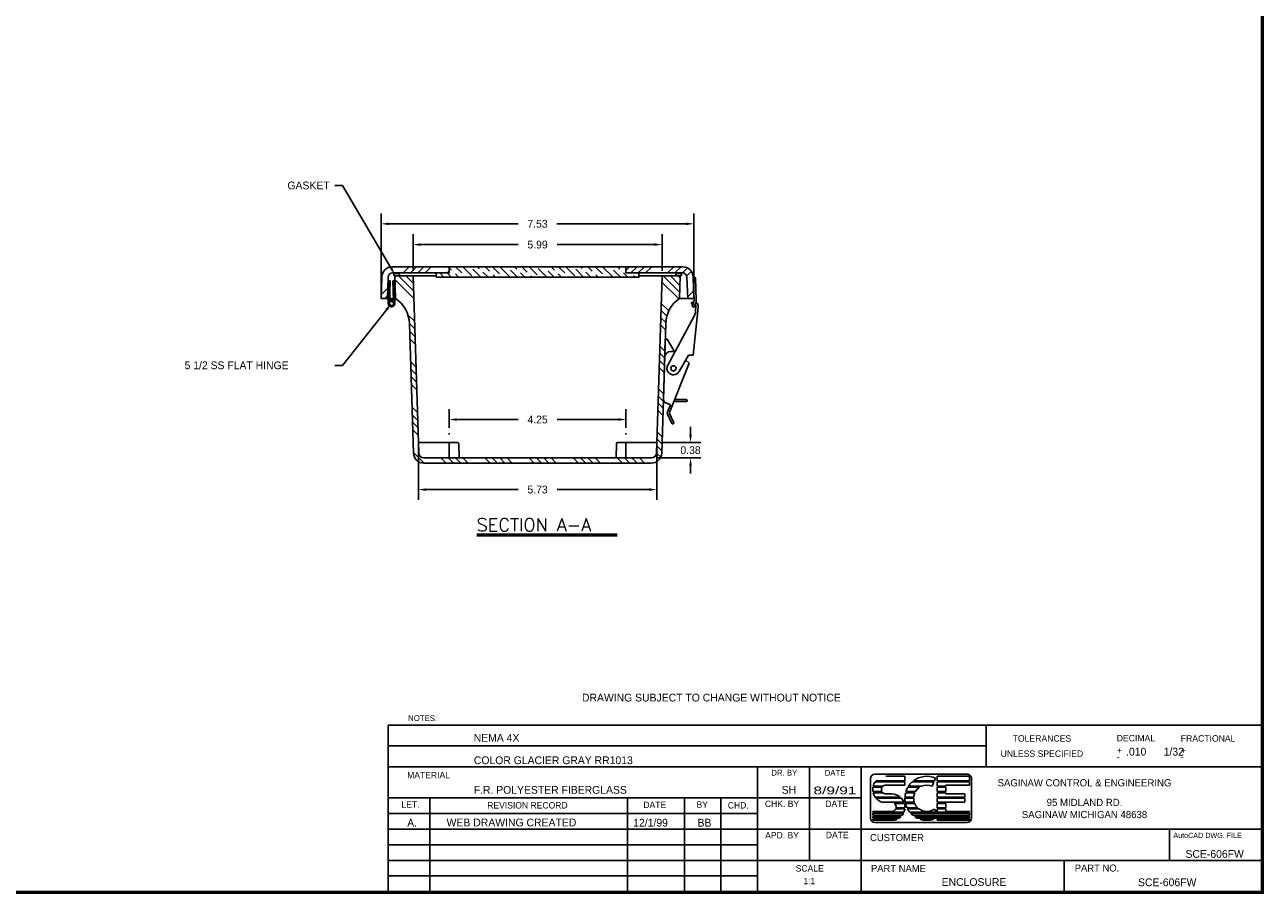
# Model space of a CAD drawing. Extents: x 0 to 64, y 0 to 41.8.
# Tile 3 of 4: x 34.2 to 64, y 0 to 20.9. Entities that reach past the tile are written whole.
import ezdxf
from ezdxf.enums import TextEntityAlignment as Align

# ---------------------------------------------------------------- set-up
doc = ezdxf.new("R2010")
doc.units = 0
doc.header["$LTSCALE"] = 1.5
doc.header["$MEASUREMENT"] = 0
doc.linetypes.add('HIDDEN', pattern=[0.375, 0.25, -0.125])
doc.layers.get('0').update_dxf_attribs({"linetype": 'CONTINUOUS'})
for name, color, linetype in [('DIM', 3, 'CONTINUOUS'), ('HATCH', 4, 'CONTINUOUS'), ('TITLE', 1, 'CONTINUOUS')]:
    doc.layers.add(name, color=color, linetype=linetype)
doc.styles.add('COMPLEX', font='ROMANC')
doc.styles.add('ITALIC', font='txt')
doc.dimstyles.get("Standard").update_dxf_attribs({"dimtxt": 0.18, "dimasz": 0.18, "dimexe": 0.18, "dimexo": 0.0625, "dimgap": 0.09, "dimtad": 0, "dimtih": 1, "dimtoh": 1, "dimdec": 4, "dimzin": 0, "dimdsep": 46, "dimtxsty": 'Standard', "dimcen": 0.09, "dimadec": 0, "dimazin": 0, "dimtfac": 1, "dimtdec": 4, "dimtofl": 0, "dimtmove": 0, "dimatfit": 3, "dimfxl": 1, "dimtolj": 1, "dimtzin": 0, "dimarcsym": 0})

# ---------------------------------------------------------------- blocks, each defined once
blk = doc.blocks.new('SAATX')
for p, q in [((-0.842166, 0.02), (0.842166, 0.02)), ((-0.842166, 0), (0.842166, 0))]:
    blk.add_line(p, q)
at = {"style": 'COMPLEX'}
blk.add_text('SECTION A-A', height=0.156, dxfattribs=at).set_placement((-0.845514, 0.055141))
blk = doc.blocks.new('*X18')
at = {"color": 0}
for p, q in [((43.664852, 12.905707), (43.811852, 13.052707)), ((43.841629, 12.905707), (43.988629, 13.052707)), ((44.018405, 12.905707), (44.165405, 13.052707)), ((44.195182, 12.905707), (44.342182, 13.052707)), ((44.725512, 12.905707), (44.774898, 12.955093)), ((43.140494, 12.381349), (43.29809, 12.538945)), ((43.228629, 12.292707), (43.291693, 12.355771))]:
    blk.add_line(p, q, dxfattribs=at)
blk = doc.blocks.new('*X19')
at = {"color": 0}
for p, q in [((49.024898, 12.962452), (49.115153, 13.052707)), ((49.144929, 12.905707), (49.291929, 13.052707)), ((49.321706, 12.905707), (49.468706, 13.052707)), ((49.498483, 12.905707), (49.645483, 13.052707)), ((50.028813, 12.905707), (50.175813, 13.052707)), ((50.20559, 12.905707), (50.35259, 13.052707)), ((50.382366, 12.905707), (50.504053, 13.027394)), ((50.486614, 12.833178), (50.599353, 12.945917)), ((50.509164, 12.325398), (50.656125, 12.472358)), ((50.65325, 12.292707), (50.662089, 12.301547))]:
    blk.add_line(p, q, dxfattribs=at)
blk = doc.blocks.new('*X21')
at = {"color": 0}
for p, q in [((43.917321, 12.474445), (43.559059, 12.832707)), ((43.911473, 12.65707), (43.735836, 12.832707)), ((50.320091, 12.435636), (49.92302, 12.832707)), ((50.325301, 12.607202), (50.099797, 12.832707)), ((50.330511, 12.778769), (50.276573, 12.832707)), ((43.923169, 12.29182), (43.473415, 12.741574)), ((50.298446, 12.280505), (49.892272, 12.686678)), ((50.008708, 11.863135), (49.870331, 12.001513)), ((50.056321, 11.992299), (49.875816, 12.172804)), ((43.940714, 11.743945), (43.782516, 11.902143)), ((43.946562, 11.561321), (43.819308, 11.688574)), ((49.978804, 11.539486), (49.85936, 11.65893)), ((49.984392, 11.710675), (49.864845, 11.830221)), ((43.95241, 11.378696), (43.825042, 11.506063)), ((43.958258, 11.196071), (43.830776, 11.323553)), ((49.96265, 11.02531), (49.842904, 11.145056)), ((43.975803, 10.648196), (43.847978, 10.776021)), ((49.951881, 10.682526), (49.831934, 10.802473)), ((49.957265, 10.853918), (49.837419, 10.973764)), ((43.981651, 10.465571), (43.853712, 10.59351)), ((49.946496, 10.511134), (49.826449, 10.631181)), ((43.987499, 10.282946), (43.859446, 10.410999)), ((43.993347, 10.100321), (43.86518, 10.228488)), ((49.924957, 9.825566), (49.804507, 9.946016)), ((49.930342, 9.996958), (49.809993, 10.117307)), ((44.010892, 9.552447), (43.882383, 9.680956)), ((49.914188, 9.482782), (49.793537, 9.603433)), ((49.919572, 9.654174), (49.799022, 9.774724)), ((44.01674, 9.369822), (43.888117, 9.498445)), ((44.022589, 9.187197), (43.893851, 9.315935)), ((44.028437, 9.004572), (43.899585, 9.133424)), ((49.898033, 8.968606), (49.777081, 9.089558)), ((49.887264, 8.625822), (49.766111, 8.746976)), ((49.892649, 8.797214), (49.771596, 8.918267)), ((44.169972, 8.332707), (43.916787, 8.585892)), ((44.700302, 8.332707), (44.575302, 8.457707)), ((44.877078, 8.332707), (44.752078, 8.457707)), ((45.053855, 8.332707), (44.928855, 8.457707)), ((45.230632, 8.332707), (45.105632, 8.457707)), ((45.760962, 8.332707), (45.635962, 8.457707)), ((45.937739, 8.332707), (45.812739, 8.457707)), ((46.114515, 8.332707), (45.989515, 8.457707)), ((46.291292, 8.332707), (46.166292, 8.457707)), ((46.821622, 8.332707), (46.696622, 8.457707)), ((46.998399, 8.332707), (46.873399, 8.457707)), ((47.175175, 8.332707), (47.050175, 8.457707)), ((47.351952, 8.332707), (47.226952, 8.457707)), ((47.882282, 8.332707), (47.757282, 8.457707)), ((48.059059, 8.332707), (47.934059, 8.457707)), ((48.235836, 8.332707), (48.110836, 8.457707)), ((48.412612, 8.332707), (48.287612, 8.457707)), ((48.942942, 8.332707), (48.817942, 8.457707)), ((49.119719, 8.332707), (48.994719, 8.457707)), ((49.296496, 8.332707), (49.171496, 8.457707)), ((49.473272, 8.332707), (49.348272, 8.457707)), ((49.861367, 8.474942), (49.760591, 8.575719))]:
    blk.add_line(p, q, dxfattribs=at)
blk = doc.blocks.new('*X22')
at = {"color": 0}
for p, q in [((44.649719, 12.802707), (44.546719, 12.905707)), ((44.826496, 12.802707), (44.723496, 12.905707)), ((44.834989, 12.97099), (44.774898, 13.031081)), ((44.879184, 12.926796), (44.879184, 12.926796)), ((45.003272, 12.802707), (44.923378, 12.882602)), ((45.078057, 12.904699), (44.930049, 13.052707)), ((45.321125, 12.838407), (45.106826, 13.052707)), ((45.122251, 12.860505), (45.122251, 12.860505)), ((45.180049, 12.802707), (45.166446, 12.81631)), ((45.299028, 13.037281), (45.299028, 13.037281)), ((45.533603, 12.802707), (45.343222, 12.993087)), ((45.497902, 13.015184), (45.460379, 13.052707)), ((45.542096, 12.97099), (45.542096, 12.97099)), ((45.710379, 12.802707), (45.58629, 12.926796)), ((45.74097, 12.948893), (45.637156, 13.052707)), ((45.785164, 12.904699), (45.785164, 12.904699)), ((45.984038, 12.882602), (45.813933, 13.052707)), ((45.887156, 12.802707), (45.829358, 12.860505)), ((46.227106, 12.81631), (46.006135, 13.037281)), ((46.028232, 12.838407), (46.028232, 12.838407)), ((46.205009, 13.015184), (46.205009, 13.015184)), ((46.417486, 12.802707), (46.249203, 12.97099)), ((46.403883, 12.993087), (46.344263, 13.052707)), ((46.448077, 12.948893), (46.448077, 12.948893)), ((46.594263, 12.802707), (46.492271, 12.904699)), ((46.64695, 12.926796), (46.521039, 13.052707)), ((46.691145, 12.882602), (46.691145, 12.882602)), ((46.890018, 12.860505), (46.697816, 13.052707)), ((46.771039, 12.802707), (46.735339, 12.838407)), ((47.124593, 12.802707), (46.912116, 13.015184)), ((46.934213, 12.81631), (46.934213, 12.81631)), ((47.066795, 13.037281), (47.05137, 13.052707)), ((47.110989, 12.993087), (47.110989, 12.993087)), ((47.30137, 12.802707), (47.155183, 12.948893)), ((47.309863, 12.97099), (47.228146, 13.052707)), ((47.354057, 12.926796), (47.354057, 12.926796)), ((47.478146, 12.802707), (47.398251, 12.882602)), ((47.552931, 12.904699), (47.404923, 13.052707)), ((47.795999, 12.838407), (47.5817, 13.052707)), ((47.597125, 12.860505), (47.597125, 12.860505)), ((47.654923, 12.802707), (47.641319, 12.81631)), ((47.773902, 13.037281), (47.773902, 13.037281)), ((48.008476, 12.802707), (47.818096, 12.993087)), ((47.972776, 13.015184), (47.935253, 13.052707)), ((48.01697, 12.97099), (48.01697, 12.97099)), ((48.185253, 12.802707), (48.061164, 12.926796)), ((48.215844, 12.948893), (48.11203, 13.052707)), ((48.260038, 12.904699), (48.260038, 12.904699)), ((48.458912, 12.882602), (48.288806, 13.052707)), ((48.36203, 12.802707), (48.304232, 12.860505)), ((48.70198, 12.81631), (48.481009, 13.037281)), ((48.503106, 12.838407), (48.503106, 12.838407)), ((48.679882, 13.015184), (48.679882, 13.015184)), ((48.89236, 12.802707), (48.724077, 12.97099)), ((48.878756, 12.993087), (48.819136, 13.052707)), ((48.92295, 12.948893), (48.92295, 12.948893)), ((49.069136, 12.802707), (48.967145, 12.904699)), ((49.024898, 13.023722), (48.995913, 13.052707)), ((49.166018, 12.882602), (49.166018, 12.882602)), ((49.245913, 12.802707), (49.210213, 12.838407)), ((49.337398, 12.887999), (49.31969, 12.905707))]:
    blk.add_line(p, q, dxfattribs=at)
blk = doc.blocks.new('SCE')
at = {"color": 0}
for p, q in [((7.043, 2.492), (7.966, 2.492)), ((6.999, 2.053), (6.999, 2.448)), ((7.023, 2.36), (7.115, 2.36)), ((7.124, 2.371), (7.025, 2.371)), ((7.045, 2.414), (7.343, 2.414)), ((7.343, 2.425), (7.053, 2.425)), ((7.153, 2.47), (7.343, 2.47)), ((7.153, 2.47), (7.343, 2.47)), ((7.343, 2.382), (7.153, 2.382)), ((7.343, 2.47), (7.343, 2.425)), ((7.343, 2.414), (7.343, 2.382)), ((7.373, 2.36), (7.49, 2.36)), ((7.51, 2.371), (7.379, 2.371)), ((7.416, 2.414), (7.634, 2.414)), ((7.639, 2.425), (7.429, 2.425)), ((7.616, 2.371), (7.634, 2.414)), ((7.639, 2.425), (7.65, 2.452)), ((7.666, 2.425), (7.666, 2.47)), ((7.666, 2.47), (7.988, 2.47)), ((7.666, 2.47), (7.988, 2.47)), ((7.988, 2.425), (7.666, 2.425)), ((7.666, 2.414), (7.988, 2.414)), ((7.666, 2.371), (7.666, 2.414)), ((7.754, 2.371), (7.666, 2.371)), ((7.666, 2.36), (7.754, 2.36)), ((7.666, 2.317), (7.666, 2.36)), ((7.754, 2.382), (7.754, 2.371)), ((7.988, 2.382), (7.754, 2.382)), ((7.754, 2.36), (7.754, 2.317)), ((7.988, 2.47), (7.988, 2.425)), ((7.988, 2.414), (7.988, 2.382)), ((8.01, 2.448), (8.01, 2.053)), ((7.114, 2.317), (7.023, 2.317)), ((7.025, 2.306), (7.123, 2.306)), ((7.296, 2.263), (7.044, 2.263)), ((7.153, 2.294), (7.212, 2.294)), ((7.432, 2.263), (7.344, 2.263)), ((7.351, 2.306), (7.444, 2.306)), ((7.449, 2.317), (7.354, 2.317)), ((7.754, 2.317), (7.666, 2.317)), ((7.666, 2.306), (7.754, 2.306)), ((7.666, 2.263), (7.666, 2.306)), ((7.944, 2.263), (7.666, 2.263)), ((7.666, 2.21), (7.666, 2.252)), ((7.754, 2.306), (7.754, 2.294)), ((7.754, 2.294), (7.944, 2.294)), ((7.944, 2.294), (7.944, 2.263)), ((7.944, 2.252), (7.944, 2.21)), ((7.021, 2.112), (7.021, 2.119)), ((7.021, 2.119), (7.212, 2.119)), ((7.333, 2.112), (7.021, 2.112)), ((7.335, 2.21), (7.124, 2.21)), ((7.236, 2.199), (7.338, 2.199)), ((7.252, 2.145), (7.342, 2.145)), ((7.255, 2.156), (7.343, 2.156)), ((7.438, 2.21), (7.347, 2.21)), ((7.35, 2.199), (7.442, 2.199)), ((7.365, 2.156), (7.471, 2.156)), ((7.37, 2.145), (7.484, 2.145)), ((7.66, 2.112), (7.392, 2.112)), ((7.639, 2.143), (7.66, 2.112)), ((7.944, 2.21), (7.666, 2.21)), ((7.666, 2.199), (7.754, 2.199)), ((7.666, 2.156), (7.666, 2.199)), ((7.666, 2.156), (7.754, 2.156)), ((7.666, 2.145), (7.754, 2.145)), ((7.666, 2.112), (7.666, 2.145)), ((7.988, 2.112), (7.666, 2.112)), ((7.754, 2.199), (7.754, 2.156)), ((7.754, 2.145), (7.754, 2.119)), ((7.754, 2.119), (7.988, 2.119)), ((7.988, 2.119), (7.988, 2.112)), ((7.021, 2.101), (7.328, 2.101)), ((7.021, 2.08), (7.021, 2.101)), ((7.021, 2.08), (7.314, 2.08)), ((7.021, 2.069), (7.304, 2.069)), ((7.021, 2.052), (7.021, 2.069)), ((7.284, 2.052), (7.021, 2.052)), ((7.021, 2.042), (7.264, 2.042)), ((7.021, 2.031), (7.021, 2.042)), ((7.021, 2.031), (7.212, 2.031)), ((7.966, 2.009), (7.043, 2.009)), ((7.402, 2.101), (7.988, 2.101)), ((7.425, 2.08), (7.988, 2.08)), ((7.44, 2.069), (7.988, 2.069)), ((7.659, 2.052), (7.468, 2.052)), ((7.495, 2.042), (7.631, 2.042)), ((7.666, 2.052), (7.666, 2.056)), ((7.988, 2.052), (7.666, 2.052)), ((7.666, 2.042), (7.988, 2.042)), ((7.666, 2.031), (7.666, 2.042)), ((7.666, 2.031), (7.988, 2.031)), ((7.988, 2.031), (7.666, 2.031)), ((7.988, 2.101), (7.988, 2.08)), ((7.988, 2.069), (7.988, 2.052)), ((7.988, 2.042), (7.988, 2.031))]:
    blk.add_line(p, q, dxfattribs=at)
for p, q in [((7.308, 2.252), (7.053, 2.252)), ((7.431, 2.252), (7.343, 2.252)), ((7.944, 2.252), (7.666, 2.252))]:
    blk.add_line(p, q)
for centre, radius, start, end in [((7.043, 2.448), 0.0439, 90, 180), ((7.966, 2.448), 0.0438, 359.875, 90.125), ((7.153, 2.338), 0.132, 170.4834, 189.2069), ((7.153, 2.338), 0.132, 145.017, 165.6408), ((7.153, 2.338), 0.0439, 150.2643, 208.6854), ((7.153, 2.338), 0.0439, 90, 131.9267), ((7.563, 2.25), 0.22, 150.0529, 162.302), ((7.563, 2.25), 0.22, 131.9267, 146.7153), ((7.563, 2.25), 0.22, 66.597, 127.4768), ((7.563, 2.25), 0.132, 123.6953, 149.5579), ((7.563, 2.25), 0.132, 66.597, 113.8416), ((7.153, 2.338), 0.132, 194.044, 214.6109), ((7.153, 2.338), 0.132, 220.5919, 257.4219), ((7.153, 2.338), 0.0439, 226.719, 270.0548), ((7.212, 2.162), 0.132, 49.9367, 90), ((7.212, 2.162), 0.132, 20.9365, 43.0524), ((7.563, 2.25), 0.22, 179.45, 190.6961), ((7.563, 2.25), 0.22, 165.262, 176.6061), ((7.563, 2.25), 0.132, 179.0832, 198.0191), ((7.563, 2.25), 0.132, 154.9126, 174.3376), ((7.212, 2.162), 0.0439, 270, 336.4218), ((7.212, 2.162), 0.0439, 351.2572, 55.4872), ((7.212, 2.162), 0.132, 337.5837, 352.3377), ((7.212, 2.162), 0.132, 357.0958, 15.9422), ((7.563, 2.25), 0.22, 193.6034, 205.4929), ((7.563, 2.25), 0.22, 208.6854, 218.9616), ((7.563, 2.25), 0.132, 203.079, 225.8348), ((7.563, 2.25), 0.132, 233.1301, 305.1115), ((7.043, 2.053), 0.0439, 180, 270), ((7.212, 2.162), 0.132, 270, 293.4607), ((7.212, 2.162), 0.132, 303.4189, 314.6021), ((7.212, 2.162), 0.132, 320.999, 332.3545), ((7.563, 2.25), 0.22, 222.7187, 231.0414), ((7.563, 2.25), 0.22, 235.8122, 244.2634), ((7.563, 2.25), 0.22, 251.8787, 288.1213), ((7.563, 2.25), 0.22, 295.7366, 297.8527), ((7.966, 2.053), 0.0439, 270, 0)]:
    blk.add_arc(centre, radius, start, end, dxfattribs=at)
blk.add_solid([(7.098, 2.458), (7.152, 2.47), (7.054, 2.425), (7.098, 2.458)], dxfattribs=at)
blk = doc.blocks.new('Stahlin-SCE-Title')
at = {"layer": 'TITLE', "xscale": 6.008962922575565, "yscale": 6.008962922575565, "zscale": 6.008962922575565}
blk.add_blockref('SCE', (66.746, -8.952), dxfattribs=at)
at = {"layer": 'TITLE'}
for s, p in [('SAGINAW CONTROL & ENGINEERING', (121.669, 5.286)), ('95 MIDLAND RD.', (121.669, 4.107)), ('SAGINAW MICHIGAN 48638', (121.669, 3.378))]:
    blk.add_text(s, height=0.43147, dxfattribs=at).set_placement(p, align=Align.CENTER)
blk = doc.blocks.new('*D51')
at = {"layer": 'DIM', "color": 0, "lineweight": -2, "transparency": 16777216}
for p, q in [((44.425, 11.186), (44.425, 11.636)), ((48.675, 11.186), (48.675, 11.636)), ((44.612, 11.386), (46.082, 11.386)), ((48.488, 11.386), (47.018, 11.386))]:
    blk.add_line(p, q, dxfattribs=at)
at = {"layer": 'DIM', "color": 0, "transparency": 16777216}
for points in [[(44.612, 11.417), (44.612, 11.355), (44.425, 11.386)], [(48.488, 11.417), (48.488, 11.355), (48.675, 11.386)]]:
    blk.add_solid(points, dxfattribs=at)
at = {"layer": 'DIM', "color": 0, "transparency": 16777216, "insert": (46.55, 11.386), "char_height": 0.187, "attachment_point": 5}
blk.add_mtext('\\A1;4.25', dxfattribs=at)
blk = doc.blocks.new('*D54')
at = {"layer": 'DIM', "color": 0, "lineweight": -2, "transparency": 16777216}
for p, q in [((50.228, 11.024), (50.228, 11.211)), ((49.542, 10.837), (50.478, 10.837)), ((49.41, 10.462), (50.478, 10.462)), ((50.228, 10.275), (50.228, 10.088))]:
    blk.add_line(p, q, dxfattribs=at)
at = {"layer": 'DIM', "color": 0, "transparency": 16777216}
for points in [[(50.197, 11.024), (50.26, 11.024), (50.228, 10.837)], [(50.197, 10.275), (50.26, 10.275), (50.228, 10.462)]]:
    blk.add_solid(points, dxfattribs=at)
at = {"layer": 'DIM', "color": 0, "transparency": 16777216, "insert": (50.228, 10.649), "char_height": 0.187, "attachment_point": 5}
blk.add_mtext('\\A1;0.38', dxfattribs=at)
blk = doc.blocks.new('*D59')
at = {"layer": 'DIM', "color": 0, "lineweight": -2, "transparency": 16777216}
for p, q in [((43.683, 10.712), (43.683, 9.452)), ((49.417, 10.712), (49.417, 9.452)), ((43.87, 9.702), (46.082, 9.702)), ((49.23, 9.702), (47.018, 9.702))]:
    blk.add_line(p, q, dxfattribs=at)
at = {"layer": 'DIM', "color": 0, "transparency": 16777216}
for points in [[(43.87, 9.733), (43.87, 9.671), (43.683, 9.702)], [(49.23, 9.733), (49.23, 9.671), (49.417, 9.702)]]:
    blk.add_solid(points, dxfattribs=at)
at = {"layer": 'DIM', "color": 0, "transparency": 16777216, "insert": (46.55, 9.702), "char_height": 0.187, "attachment_point": 5}
blk.add_mtext('\\A1;5.73', dxfattribs=at)
blk = doc.blocks.new('*D60')
at = {"layer": 'DIM', "color": 0, "lineweight": -2, "transparency": 16777216}
for p, q in [((43.555, 14.962), (43.555, 15.841)), ((49.546, 14.962), (49.546, 15.841)), ((43.742, 15.591), (46.082, 15.591)), ((49.359, 15.591), (47.018, 15.591))]:
    blk.add_line(p, q, dxfattribs=at)
at = {"layer": 'DIM', "color": 0, "transparency": 16777216}
for points in [[(43.742, 15.622), (43.742, 15.56), (43.555, 15.591)], [(49.359, 15.622), (49.359, 15.56), (49.546, 15.591)]]:
    blk.add_solid(points, dxfattribs=at)
at = {"layer": 'DIM', "color": 0, "transparency": 16777216, "insert": (46.55, 15.591), "char_height": 0.187, "attachment_point": 5}
blk.add_mtext('\\A1;5.99', dxfattribs=at)
blk = doc.blocks.new('*D61')
at = {"layer": 'DIM', "color": 0, "lineweight": -2, "transparency": 16777216}
for p, q in [((42.786, 14.422), (42.786, 16.34)), ((42.973, 16.09), (46.081, 16.09)), ((50.124, 16.09), (47.017, 16.09)), ((50.311, 14.422), (50.311, 16.34))]:
    blk.add_line(p, q, dxfattribs=at)
at = {"layer": 'DIM', "color": 0, "transparency": 16777216}
for points in [[(42.973, 16.121), (42.973, 16.059), (42.786, 16.09)], [(50.124, 16.121), (50.124, 16.059), (50.311, 16.09)]]:
    blk.add_solid(points, dxfattribs=at)
at = {"layer": 'DIM', "color": 0, "transparency": 16777216, "insert": (46.549, 16.09), "char_height": 0.187, "attachment_point": 5}
blk.add_mtext('\\A1;7.53', dxfattribs=at)

msp = doc.modelspace()

# ---------------------------------------------------------------- linework, layer by layer
for p, q in [((42.974538, 14.721606), (42.955647, 14.176668)), ((42.974538, 14.721606), (43.006557, 14.721606)), ((43.006557, 14.721606), (42.987666, 14.176668)), ((43.067722, 14.721606), (43.084476, 14.24183)), ((43.067722, 14.721606), (43.099741, 14.721606)), ((43.099741, 14.721606), (43.118771, 14.176668)), ((43.554789, 14.836968), (44.111339, 14.836968)), ((48.986339, 14.836968), (49.545889, 14.836968)), ((50.29357, 14.805808), (50.329115, 14.805808)), ((50.29357, 14.805808), (50.312969, 14.250288)), ((50.344106, 14.791331), (50.362939, 14.252033)), ((42.959818, 14.296968), (42.938432, 14.296968)), ((43.082551, 14.296968), (42.991837, 14.296968)), ((43.135986, 14.296968), (43.11457, 14.296968)), ((49.964692, 14.296968), (50.159247, 14.296968)), ((50.248792, 14.176283), (50.253459, 14.163415)), ((50.294685, 14.1595), (50.270995, 14.153928)), ((50.27268, 14.099903), (50.287654, 14.086587)), ((50.358183, 14.124345), (50.349479, 13.984674)), ((50.408139, 14.126437), (50.404257, 13.997143)), ((50.324242, 13.889413), (49.682572, 12.696608)), ((50.291205, 12.934101), (50.404257, 13.997143)), ((49.616445, 13.318308), (49.581459, 11.853618)), ((49.616445, 13.318308), (49.666459, 13.318308)), ((49.850138, 13.008098), (49.666459, 13.318308)), ((49.827489, 13.024513), (49.761746, 13.024513)), ((49.827489, 13.024513), (49.859161, 13.001558)), ((50.180768, 12.933334), (49.953002, 12.540008)), ((50.19588, 12.743308), (50.115332, 12.815892)), ((50.180768, 12.933334), (50.291205, 12.934101)), ((50.19588, 12.743308), (49.719989, 11.556703)), ((49.743054, 11.743308), (49.619978, 11.794402)), ((49.743054, 11.743308), (49.673549, 11.575233)), ((49.826811, 11.818308), (50.12863, 11.818308)), ((49.846761, 11.868308), (50.129108, 11.868308)), ((50.143626, 11.83295), (50.144104, 11.85295)), ((49.675187, 11.512123), (49.77865, 11.287449)), ((49.720603, 11.533037), (49.824066, 11.308363)), ((49.816716, 11.288464), (49.798549, 11.280099)), ((43.683302, 10.836968), (44.622233, 10.836968)), ((44.663936, 10.461968), (44.653469, 10.806667)), ((48.436743, 10.461968), (48.44721, 10.806667)), ((49.417376, 10.836968), (48.478445, 10.836968))]:
    msp.add_line(p, q)
at = {"linetype": 'HIDDEN'}
for p, q in [((44.425339, 10.461968), (44.425339, 11.060529)), ((48.675339, 10.461968), (48.675339, 11.060529))]:
    msp.add_line(p, q, dxfattribs=at)
for points in [[(44.423839, 15.056968), (43.054301, 15.056968, 0.404026), (42.804454, 14.815693), (42.786339, 14.296968), (42.938432, 14.296968), (42.956199, 14.805737, -0.404026), (43.064133, 14.909968), (44.423839, 14.909968)], [(43.197589, 14.836968), (43.119589, 14.836968, -1), (43.119589, 14.898968), (43.197589, 14.898968, -1)], [(48.673839, 14.909968), (50.033546, 14.909968, -0.404026), (50.14148, 14.805737), (50.159247, 14.296968), (50.311339, 14.296968), (50.293225, 14.815693, 0.404026), (50.043377, 15.056968), (48.673839, 15.056968)], [(49.98109, 14.836968), (49.90309, 14.836968, -1), (49.90309, 14.898968), (49.98109, 14.898968, -1)], [(49.545889, 14.836968), (49.40967, 10.583174, -0.40535), (49.284727, 10.461968), (46.550339, 10.461968), (43.815951, 10.461968, -0.40535), (43.691009, 10.583174), (43.554789, 14.836968), (43.119589, 14.836968), (43.135994, 14.296712, -0.242082), (43.468136, 13.696432), (43.566066, 10.57938, 0.40535), (43.815951, 10.336968), (46.550339, 10.336968), (49.284727, 10.336968, 0.40535), (49.534612, 10.57938), (49.632542, 13.696432, -0.242082), (49.964685, 14.296712), (49.98109, 14.836968)]]:
    msp.add_lwpolyline(points, format="xyb", close=True)
msp.add_lwpolyline([(44.111339, 14.806968), (44.111339, 14.909968), (44.423839, 14.909968), (44.423839, 15.056968), (48.673839, 15.056968), (48.673839, 14.909968), (48.986339, 14.909968), (48.986339, 14.806968)], close=True)
for centre, radius in [((43.037209, 14.176668), 0.05), ((49.817787, 12.618308), 0.0625)]:
    msp.add_circle(centre, radius)
for centre, radius, start, end in [((50.329115, 14.790808), 0.015, 2, 90), ((43.037209, 14.176668), 0.0805, 180, 125.971435), ((50.262893, 14.181397), 0.015, 131.641758, 199.933511), ((50.31522, 14.122546), 0.09375, 92.428881, 131.641758), ((50.26756, 14.168529), 0.015, 199.933511, 283.237187), ((50.282647, 14.111112), 0.015, 142.057945, 228.35569), ((50.113091, 14.243308), 0.2, 322.057945, 2), ((50.297622, 14.097796), 0.015, 228.35569, 321.742475), ((50.113091, 14.243308), 0.25, 321.742475, 2), ((50.31522, 14.122546), 0.043, 2.397629, 44.230061), ((50.31522, 14.122546), 0.093, 2.397629, 61.222586), ((50.161984, 13.983373), 0.1875, 329.92586, 0.397629), ((49.761746, 12.868513), 0.156, 90, 178.631701), ((49.817787, 12.618308), 0.15625, 149.92586, 329.92586), ((49.643942, 11.852125), 0.0625, 178.631701, 247.454513), ((50.12863, 11.833308), 0.015, 270, 358.631701), ((50.129108, 11.853308), 0.015, 358.631701, 90), ((49.747853, 11.545586), 0.08, 158.248355, 204.726177), ((49.747853, 11.545586), 0.03, 158.248355, 204.726177), ((49.792275, 11.293723), 0.015, 204.726177, 294.726177), ((49.810442, 11.302089), 0.015, 294.726177, 24.726177), ((44.622233, 10.805718), 0.03125, 1.739293, 90), ((48.478445, 10.805718), 0.03125, 90, 178.260707)]:
    msp.add_arc(centre, radius, start, end)
at = {"layer": 'DIM'}
for p, q in [((41.858562, 17.01381), (41.671562, 17.01381)), ((43.024845, 15.02919), (41.858562, 17.01381)), ((42.921596, 14.02969), (41.862123, 12.682793)), ((41.862123, 12.682793), (41.675123, 12.682793))]:
    msp.add_line(p, q, dxfattribs=at)
for points in [[(43.051715, 15.044981), (42.997975, 15.0134), (43.119589, 14.867968)], [(42.897099, 14.048959), (42.946092, 14.010421), (43.037209, 14.176668)]]:
    msp.add_solid(points, dxfattribs=at)
at = {"layer": 'TITLE'}
for p, q in [((42.96, 4.04), (42.96, 0.04)), ((63.96, 4.04), (42.96, 4.04)), ((57.335, 3.54), (42.96, 3.54)), ((63.96, 3.04), (42.96, 3.04)), ((51.835, 3.04), (51.835, 0.04)), ((54.335, 2.29), (42.96, 2.29)), ((43.96, 2.29), (43.96, 0.04)), ((48.71, 2.29), (48.71, 0.04)), ((50.085, 2.29), (50.085, 0.04)), ((50.96, 2.29), (50.96, 0.04)), ((51.835, 1.915), (42.96, 1.915)), ((54.335, 1.54), (42.96, 1.54)), ((51.835, 1.165), (42.96, 1.165)), ((63.96, 0.79), (42.96, 0.79)), ((51.835, 0.415), (42.96, 0.415))]:
    msp.add_line(p, q, dxfattribs=at)
at = {"layer": 'TITLE', "color": 1}
for p, q in [((57.335, 4.04), (57.335, 3.04)), ((53.085, 3.04), (53.085, 0.79)), ((54.335, 3.04), (54.335, 0.04)), ((63.96, 1.54), (54.335, 1.54)), ((61.744794, 0.79), (61.744794, 1.54)), ((59.21, 0.79), (59.21, 0.04))]:
    msp.add_line(p, q, dxfattribs=at)
at = {"layer": 'TITLE'}
for points in [[(64, 41.75), (0, 41.75), (0, 0), (64, 0)], [(63.98, 41.73), (0.02, 41.73), (0.02, 0.02), (63.98, 0.02)], [(63.96, 41.71), (0.04, 41.71), (0.04, 0.04), (63.96, 0.04)]]:
    msp.add_lwpolyline(points, close=True, dxfattribs=at)

# ---------------------------------------------------------------- block references
at = {"xscale": 0.4, "yscale": 0.4, "zscale": 0.4}
msp.add_blockref('Stahlin-SCE-Title', (11.034569, 0.454171), dxfattribs=at)
at = {"layer": 'DIM', "xscale": 2, "yscale": 2, "zscale": 2}
msp.add_blockref('SAATX', (46.775951, 8.588764), dxfattribs=at)
at = {"layer": 'HATCH'}
for name in ['*X18', '*X22', '*X19', '*X21']:
    msp.add_blockref(name, (-0.351059, 2.004261), dxfattribs=at)

# ---------------------------------------------------------------- texts
at = {"layer": 'DIM'}
for s, p in [('GASKET', (40.535268, 16.92031)), ('5 1/2 SS FLAT HINGE', (38.061089, 12.595804))]:
    msp.add_text(s, height=0.187, dxfattribs=at).set_placement(p)
at = {"layer": 'TITLE'}
for s, p in [('DRAWING SUBJECT TO CHANGE WITHOUT NOTICE', (47.617961, 4.552701)), ('COLOR GLACIER GRAY RR1013', (45.017884, 3.046696)), ('A.', (43.415347, 1.545524)), ('12/1/99', (48.84971, 1.545524)), ('BB', (50.39728, 1.545524)), ('SCE-606FW', (62.130154, 0.795267))]:
    msp.add_text(s, height=0.187, dxfattribs=at).set_placement(p, align=Align.BOTTOM_LEFT)
at = {"layer": 'TITLE', "style": 'ITALIC'}
for s, height, p in [('NOTES:', 0.14, (43.437437, 4.138389)), ('MATERIAL', 0.154, (43.413678, 2.762796))]:
    msp.add_text(s, height=height, dxfattribs=at).set_placement(p)
at = {"layer": 'TITLE'}
for s, height, p in [('NEMA 4X', 0.187, (45.014624, 3.641499)), ('.010      1/32', 0.187, (60.701811, 3.308817)), ('F.R. POLYESTER FIBERGLASS', 0.187, (45.014624, 2.391026)), ('SH', 0.187, (52.419356, 2.391026)), ('WEB DRAWING CREATED', 0.1875, (44.362189, 1.60621)), ('ENCLOSURE', 0.187, (56.26727, 0.175048)), ('SCE-606FW', 0.187, (60.988868, 0.168796))]:
    msp.add_text(s, height=height, dxfattribs=at).set_placement(p)
at = {"layer": 'TITLE', "color": 1, "style": 'ITALIC'}
for s, height, p in [('TOLERANCES', 0.15525, (58.677809, 3.643086)), ('UNLESS SPECIFIED', 0.15525, (58.677809, 3.276668)), ('DATE', 0.14, (53.703806, 2.822728)), ('DATE', 0.154, (53.74424, 2.072056)), ('DATE', 0.154, (53.756677, 1.322441))]:
    msp.add_text(s, height=height, dxfattribs=at).set_placement(p, align=Align.CENTER)
for s, height, p in [('DECIMAL', 0.15525, (60.477558, 3.649788)), ('FRACTIONAL', 0.15525, (62.017057, 3.643203)), ('+', 0.15525, (60.477558, 3.356365)), ('+', 0.15525, (62.017057, 3.34978)), ('-', 0.15525, (60.477558, 3.198841)), ('-', 0.15525, (62.017057, 3.197992)), ('PART NAME', 0.1694, (54.56633, 0.510249)), ('PART NO.', 0.1694, (59.467911, 0.520695))]:
    msp.add_text(s, height=height, dxfattribs=at).set_placement(p)
at = {"layer": 'TITLE', "style": 'ITALIC'}
for s, height, p in [('DR. BY', 0.14, (52.482696, 2.826181)), ('LET.', 0.154, (43.492867, 2.055261)), ('REVISION RECORD', 0.154, (46.306408, 2.036268)), ('DATE', 0.154, (49.368519, 2.045764)), ('BY', 0.154, (50.510911, 2.055261)), ('CHD.', 0.154, (51.376383, 2.036268)), ('CHK. BY', 0.154, (52.428381, 2.072056)), ('APD. BY', 0.154, (52.428381, 1.316743)), ('SCALE', 0.154, (53.094056, 0.521295))]:
    msp.add_text(s, height=height, dxfattribs=at).set_placement(p, align=Align.CENTER)
at = {"layer": 'TITLE', "width": 1.036169}
msp.add_text('8/9/91', height=0.187, dxfattribs=at).set_placement((53.184869, 2.37721), (54.218275, 2.37721), align=Align.FIT)
at = {"layer": 'TITLE', "color": 1, "style": 'ITALIC'}
msp.add_text('CUSTOMER', height=0.1694, dxfattribs=at).set_placement((55.841395, 1.252558), align=Align.RIGHT)
at = {"layer": 'TITLE', "color": 1}
msp.add_text('AutoCAD DWG. FILE', height=0.125, dxfattribs=at).set_placement((61.838183, 1.326747))
at = {"layer": 'TITLE'}
msp.add_text('1:1', height=0.15125, dxfattribs=at).set_placement((53.084964, 0.217265), align=Align.CENTER)

# ---------------------------------------------------------------- dimensions: what is measured, and where the dimension line sits
at = {"layer": 'DIM'}
for base, p1, p2, picture, middle in [((50.311339, 16.0900421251), (42.786339, 14.296968), (50.311339, 14.296968), '*D61', (46.548839, 16.0900421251)), ((49.545889, 15.591181), (43.554789, 14.836968), (49.545889, 14.836968), '*D60', (46.550339, 15.591181)), ((44.425339, 11.38613), (48.675339, 11.060529), (44.425339, 11.060529), '*D51', (46.550339, 11.38613)), ((49.417376, 9.701973), (43.683302, 10.836968), (49.417376, 10.836968), '*D59', (46.550339, 9.701973))]:
    dim = msp.add_linear_dim(base=base, p1=p1, p2=p2, dimstyle='Standard', override={"dimtxt": 0.187, "dimasz": 0.187, "dimexe": 0.25, "dimexo": 0.125, "dimgap": 0.1875, "dimdec": 2}, dxfattribs=at)
    dim.commit()
    dim.dimension.update_dxf_attribs({"geometry": picture, "text_midpoint": middle})
dim = msp.add_linear_dim(base=(50.2284973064, 10.836968), p1=(49.284727, 10.461968), p2=(49.417376, 10.836968), angle=90, dimstyle='Standard', override={"dimtxt": 0.187, "dimasz": 0.187, "dimexe": 0.25, "dimexo": 0.125, "dimgap": 0.1875, "dimdec": 2}, dxfattribs=at)
dim.commit()
dim.dimension.update_dxf_attribs({"geometry": '*D54', "text_midpoint": (50.2284973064, 10.649468), "dimtype": 160})

doc.saveas('drawing.dxf')
